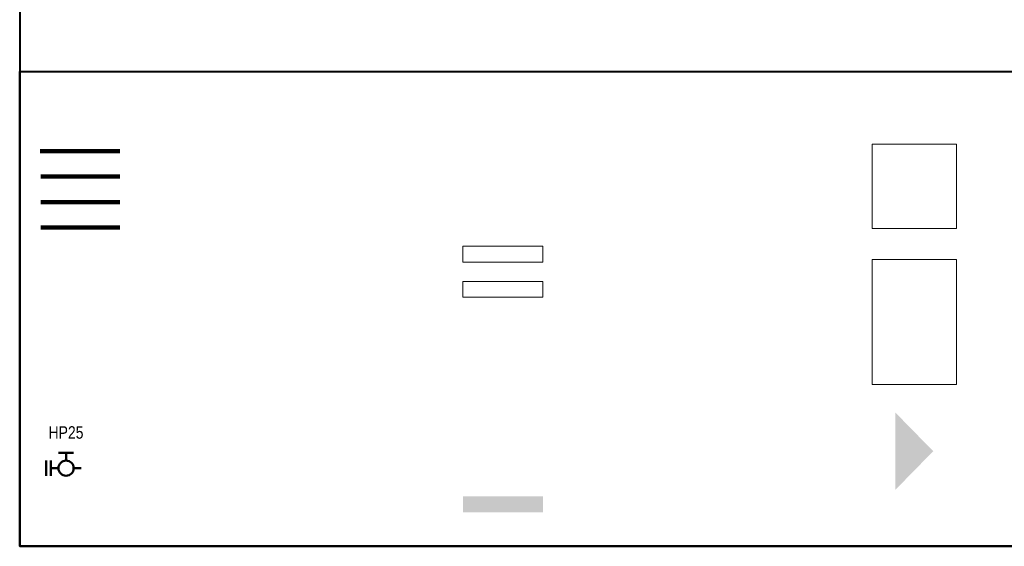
# Model space of a CAD drawing. Header units: millimetres. Extents: x 6612728327 to 6612744462, y 5733542327 to 5733552841.
# Tile 1 of 124: x 6612730637 to 6612732698, y 5733542327 to 5733543429. Entities that reach past the tile are written whole.
import ezdxf

# ---------------------------------------------------------------- set-up
doc = ezdxf.new("R2010")
doc.units = ezdxf.units.MM
doc.header["$MEASUREMENT"] = 0
doc.header["$XCLIPFRAME"] = 0
for name, color, linetype in [('!!!!_POMIESZCZENIA UPS', 7, 'Continuous'), ('_ ARKUSZ _ 01 _ RAMKA', 7, 'Continuous'), ('___SWB_60', 7, 'Continuous'), ('__DRAFT_PROJEKT_PPOŻ', 7, 'Continuous'), ('__ppoż ściany', 7, 'Continuous'), ('__zawory_hydrantowe', 7, 'Continuous'), ('A_AKCENT', 7, 'Continuous'), ('dwa_funkcja_sale zab', 7, 'Continuous')]:
    doc.layers.add(name, color=color, linetype=linetype)
doc.styles.add('GENERATED_STYLE_1', font='arial.ttf')
picture_1 = doc.add_image_def('image2.jpg', size_in_pixel=(240, 240))
picture_2 = doc.add_image_def('image1.jpg', size_in_pixel=(216, 320))

msp = doc.modelspace()

# ---------------------------------------------------------------- hatches: boundary and pattern name
at = {"layer": '!!!!_POMIESZCZENIA UPS', "linetype": 'Continuous', "lineweight": 0, "true_color": 0xb94f51}
msp.add_hatch(color=15, dxfattribs=at).paths.add_polyline_path([(6612731564.919757, 5733542431.799936), (6612731732.146642, 5733542431.799936), (6612731732.146642, 5733542398.469393), (6612731564.919757, 5733542398.469393)])
at = {"layer": 'A_AKCENT', "linetype": 'Continuous', "lineweight": 40}
msp.add_hatch(color=7, dxfattribs=at).paths.add_polyline_path([(6612732549.423977, 5733542526.444229), (6612732470.089909, 5733542445.456907), (6612732470.089909, 5733542607.431551)])

# ---------------------------------------------------------------- linework, layer by layer
at = {"layer": '_ ARKUSZ _ 01 _ RAMKA', "color": 7, "lineweight": 40}
for points in [[(6612730636.884463, 5733549367.448231), (6612730636.884463, 5733542327.448219), (6612744461.930632, 5733542327.448219), (6612744461.930632, 5733549367.448231)], [(6612730636.884463, 5733543320.675324), (6612733196.390545, 5733543320.675324), (6612733196.390545, 5733542327.448219), (6612730636.884463, 5733542327.448219)]]:
    msp.add_lwpolyline(points, close=True, dxfattribs=at)
at = {"layer": '___SWB_60', "color": 212, "lineweight": 211}
msp.add_line((6612730680.832659, 5733542994.446089), (6612730846.66683, 5733542994.446089), dxfattribs=at)
at = {"layer": '__ppoż ściany', "color": 1, "lineweight": 211, "true_color": 0xea0000}
msp.add_line((6612730679.439945, 5733543154.132849), (6612730846.66683, 5733543154.132849), dxfattribs=at)
at = {"layer": '__ppoż ściany', "color": 30, "lineweight": 211, "true_color": 0xfb8213}
msp.add_line((6612730680.946507, 5733543100.903929), (6612730846.66683, 5733543100.903929), dxfattribs=at)
at = {"layer": '__ppoż ściany', "color": 5, "lineweight": 211, "true_color": 0x0416fb}
msp.add_line((6612730680.832659, 5733543047.675009), (6612730846.66683, 5733543047.675009), dxfattribs=at)
at = {"layer": '__zawory_hydrantowe', "color": 1, "lineweight": 50, "true_color": 0xf00000}
for p, q in [((6612730692.629167, 5733542475.0114), (6612730692.629167, 5733542506.786286)), ((6612730702.161633, 5733542475.0114), (6612730702.161633, 5733542506.786286)), ((6612730749.823962, 5733542522.67373), (6612730718.049075, 5733542522.67373)), ((6612730733.93652, 5733542506.786286), (6612730733.93652, 5733542522.67373)), ((6612730718.049075, 5733542490.898844), (6612730702.161633, 5733542490.898844)), ((6612730749.823962, 5733542490.898844), (6612730765.711406, 5733542490.898844))]:
    msp.add_line(p, q, dxfattribs=at)
msp.add_circle((6612730733.93652, 5733542490.898844), 15.887443, dxfattribs=at)
at = {"layer": 'dwa_funkcja_sale zab', "color": 7, "lineweight": 18}
for points in [[(6612731564.919757, 5733542921.783195), (6612731732.146642, 5733542921.783195), (6612731732.146642, 5733542955.113737), (6612731564.919757, 5733542955.113737)], [(6612731564.919757, 5733542848.452651), (6612731732.146642, 5733542848.452651), (6612731732.146642, 5733542881.783195), (6612731564.919757, 5733542881.783195)]]:
    msp.add_lwpolyline(points, close=True, dxfattribs=at)

# ---------------------------------------------------------------- texts
at = {"layer": '__DRAFT_PROJEKT_PPOŻ', "color": 1, "lineweight": 20, "true_color": 0xff0909, "insert": (6612730733.811874, 5733542578.68766), "char_height": 26.1592301, "attachment_point": 2, "style": 'GENERATED_STYLE_1'}
msp.add_mtext('\\A1;{\\W0.800000x;\\pqc;\\fArial|b0|i0|c238|p38;HP25}', dxfattribs=at)

# ---------------------------------------------------------------- pictures from other files: only their frames are drawn
at = {"lineweight": 0}
image = msp.add_image(picture_1, insert=(6612732421.49447, 5733542992.57859), size_in_units=(176.524946, 176.524946), dxfattribs=at)
image.set_boundary_path([(-0.5, -0.5), (239.5, 239.5)])
image = msp.add_image(picture_2, insert=(6612732421.49447, 5733542666.13585), size_in_units=(176.524946, 261.518439), dxfattribs=at)
image.set_boundary_path([(-0.5, -0.5), (215.5, 319.5)])

doc.saveas('drawing.dxf')
